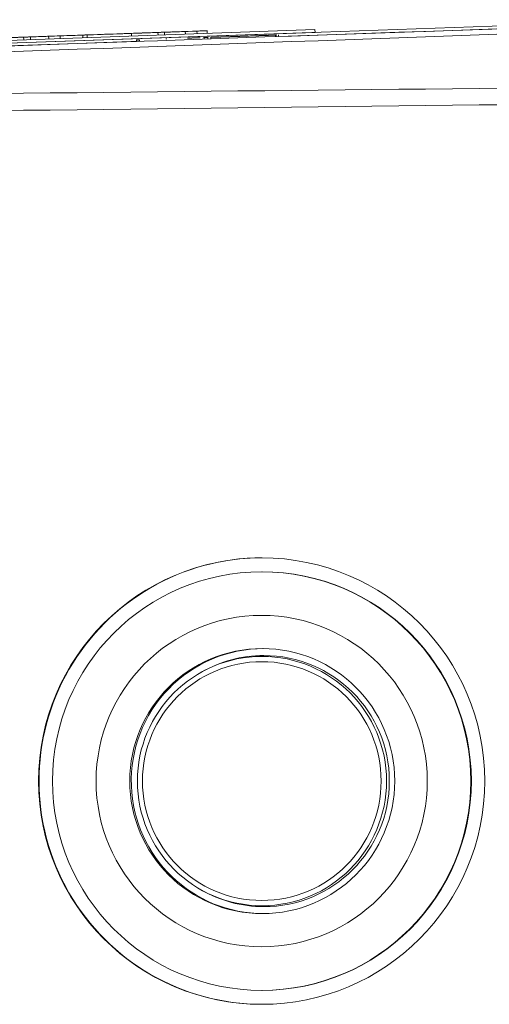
# Model space of a CAD drawing. Header units: millimetres. Extents: x 4 to 836, y 5 to 589.
# Tile 34 of 96: x 481 to 497, y 192 to 228. Entities that reach past the tile are written whole.
import ezdxf

# ---------------------------------------------------------------- set-up
doc = ezdxf.new("R2010")
doc.units = ezdxf.units.MM
doc.layers.add('1', color=7, linetype='Continuous', true_color=0xffffff)
doc.styles.add('ideas_simplex', font='simplex.shx')
doc.dimstyles.get("Standard").update_dxf_attribs({"dimtxt": 0.18, "dimasz": 0.18, "dimexe": 0.18, "dimexo": 0.0625, "dimgap": 0.09, "dimtad": 0, "dimtih": 1, "dimtoh": 1, "dimdec": 4, "dimzin": 0, "dimdsep": 46, "dimtxsty": 'Standard', "dimcen": 0.09, "dimadec": 0, "dimazin": 0, "dimtfac": 1, "dimtdec": 4, "dimtofl": 0, "dimtmove": 0, "dimatfit": 3, "dimfxl": 1, "dimtolj": 1, "dimtzin": 0, "dimarcsym": 0})

# ---------------------------------------------------------------- blocks, each defined once
blk = doc.blocks.new('_U12')
at = {"layer": '1', "color": 87, "lineweight": 25}
for p, q in [((475.824181, 252.235776), (474.324181, 252.235776)), ((474.324181, 252.235776), (474.324181, 246.610776)), ((491.499181, 252.235776), (489.999181, 252.235776)), ((491.499181, 246.610776), (491.499181, 252.235776)), ((474.324181, 246.610776), (475.824181, 246.610776)), ((489.999181, 246.610776), (491.499181, 246.610776))]:
    blk.add_line(p, q, dxfattribs=at)
at = {"layer": '1', "color": 152, "lineweight": 13}
for p, q in [((460.261681, 211.505238), (460.261681, 247.110776)), ((505.561681, 229.633818), (505.561681, 247.110776))]:
    blk.add_line(p, q, dxfattribs=at)
at = {"layer": '1', "color": 27, "lineweight": 13}
blk.add_line((505.561681, 245.110776), (460.261681, 245.110776), dxfattribs=at)
at = {"layer": '1', "color": 27, "lineweight": 18}
for points in [[(460.261681, 245.110776), (463.261679, 245.639757), (463.261683, 244.581795)], [(505.561681, 245.110776), (502.561683, 244.581795), (502.561679, 245.639757)]]:
    blk.add_solid(points, dxfattribs=at)
at = {"layer": '1', "color": 87, "linetype": 'Continuous', "lineweight": 25, "char_height": 3, "attachment_point": 7, "line_spacing_factor": 1.204819, "style": 'ideas_simplex'}
for s, insert in [('\\W1.2097;45,3', (477.280681, 254.370776)), ('\\W1.1692;1.783', (475.795681, 247.058276))]:
    blk.add_mtext(s, dxfattribs=dict(at, insert=insert))

msp = doc.modelspace()

# ---------------------------------------------------------------- linework, layer by layer
at = {"layer": '1', "color": 7, "linetype": 'Continuous', "lineweight": 18}
for p, q in [((491.156, 227.255), (468.47, 226.462)), ((491.159, 227.155), (491.156, 227.255)), ((491.159, 227.155), (468.473, 226.362)), ((484.766, 226.896), (484.768, 226.831)), ((484.77, 226.896), (484.772, 226.831)), ((484.861, 226.899), (484.863, 226.834)), ((484.881, 226.9), (484.881, 226.9)), ((487.183, 226.97), (487.183, 226.98)), ((487.319, 226.985), (487.322, 226.92)), ((487.424, 226.988), (487.427, 226.924)), ((488.778, 227.036), (488.778, 227.036)), ((489.749, 227.005), (489.746, 227.069)), ((489.769, 227.005), (489.767, 227.07)), ((489.854, 227.008), (489.852, 227.073))]:
    msp.add_line(p, q, dxfattribs=at)
at = {"layer": '1', "color": 18, "linetype": 'Continuous', "lineweight": 18}
for p, q in [((498.958, 227.426), (468.477, 226.362)), ((498.962, 227.326), (489.854, 227.008)), ((484.768, 226.831), (468.48, 226.262))]:
    msp.add_line(p, q, dxfattribs=at)
at = {"layer": '1', "color": 5, "linetype": 'Continuous', "lineweight": 18}
for p, q in [((480.72, 226.89), (480.716, 226.998)), ((481.616, 226.922), (481.613, 227.029)), ((482.028, 227.031), (482.031, 226.936)), ((482.838, 227.072), (482.842, 226.964)), ((482.997, 226.97), (482.993, 227.078)), ((484.584, 227.025), (484.58, 227.133)), ((485.049, 227.149), (485.049, 227.137)), ((485.536, 227.058), (485.532, 227.166)), ((485.621, 227.169), (485.621, 227.157)), ((485.768, 227.162), (485.771, 227.067)), ((486.515, 227.093), (486.511, 227.2)), ((487.3, 227.12), (487.296, 227.228))]:
    msp.add_line(p, q, dxfattribs=at)
at = {"layer": '1', "color": 5, "linetype": 'Continuous', "lineweight": 13}
for p, q in [((480.965, 226.899), (480.962, 226.994)), ((486.928, 227.203), (486.932, 227.107))]:
    msp.add_line(p, q, dxfattribs=at)
at = {"layer": '1', "color": 2, "linetype": 'Continuous', "lineweight": 18}
for p, q in [((489.266, 207.826), (489.248, 207.826)), ((489.322, 205.076), (489.322, 205.076)), ((487.077, 204.224), (487.028, 204.195)), ((487.028, 196.457), (487.077, 196.429)), ((489.248, 192.826), (489.266, 192.826))]:
    msp.add_line(p, q, dxfattribs=at)
at = {"layer": '1', "color": 252, "linetype": 'Continuous', "lineweight": 18}
msp.add_ellipse((489.248, 200.326), major_axis=(0, -8), ratio=0.999391, dxfattribs=at)
msp.add_ellipse((489.266, 200.326), major_axis=(0, 8), ratio=0.999391, start_param=0, end_param=3.141593, dxfattribs=at)
at = {"layer": '1', "color": 2, "linetype": 'Continuous', "lineweight": 18}
for centre, major_axis in [((489.248, 200.326), (0, 7.5)), ((489.248, 200.326), (0, 5.937)), ((489.268, 200.326), (0, 4.75)), ((489.259, 200.326), (0, 4.467))]:
    msp.add_ellipse(centre, major_axis=major_axis, ratio=0.999391, dxfattribs=at)
for centre, major_axis, start_param, end_param in [((489.266, 200.326), (0, 7.5), 3.141647, 6.283142), ((489.322, 200.326), (0, 4.75), 0, 1.605703), ((489.325, 200.326), (0, 4.5), 0, 0.52337), ((489.325, 200.326), (0, 4.5), 3.141593, 6.283185), ((489.322, 200.326), (0, 4.75), 1.605703, 3.141647), ((489.325, 200.326), (0, 4.5), 2.618125, 3.141593)]:
    msp.add_ellipse(centre, major_axis=major_axis, ratio=0.999391, start_param=start_param, end_param=end_param, dxfattribs=at)
at = {"layer": '1', "color": 2, "linetype": 'Continuous', "lineweight": 13}
msp.add_ellipse((489.253, 200.326), major_axis=(0, -4.279), ratio=0.999391, dxfattribs=at)
at = {"layer": '1', "color": 252, "linetype": 'Continuous', "lineweight": 18}
msp.add_open_spline([(468.227, 226.253), (478.472, 226.611), (488.717, 226.969), (498.962, 227.326)], degree=3, dxfattribs=at)
at = {"layer": '1', "color": 252, "linetype": 'Continuous', "lineweight": 13}
for points in [[(498.962, 227.134), (488.717, 226.768), (478.472, 226.4), (468.227, 226.031)], [(468.227, 224.839), (478.472, 224.952), (488.717, 225.06), (498.962, 225.165)], [(498.962, 224.576), (488.717, 224.459), (478.472, 224.338), (468.227, 224.211)]]:
    msp.add_open_spline(points, degree=3, dxfattribs=at)
at = {"layer": '1', "color": 5, "linetype": 'Continuous', "lineweight": 18}
for points, knots in [([(480.716, 226.986), (480.716, 226.986), (480.699, 226.985), (480.667, 226.984), (480.32, 226.972), (479.973, 226.96), (479.626, 226.948), (479.56, 226.945), (479.486, 226.943), (479.42, 226.94)], [0, 0, 0, 0, 0.062897, 0.062897, 0.062897, 0.871343, 0.871343, 0.871343, 1, 1, 1, 1]), ([(480.637, 226.983), (480.645, 226.983), (480.67, 226.984), (480.711, 226.985), (481.274, 227.005), (481.287, 227.006), (480.53, 226.979), (480.219, 226.968), (479.849, 226.955), (479.79, 226.953), (479.715, 226.951), (479.642, 226.948), (479.617, 226.947), (479.591, 226.946), (479.566, 226.945), (479.532, 226.944), (479.514, 226.944), (479.513, 226.944)], [0, 0, 0, 0, 0.034997, 0.034997, 0.034997, 0.442061, 0.442061, 0.848961, 0.848961, 0.848961, 0.926051, 0.926051, 0.926051, 0.958703, 0.958703, 0.958703, 1, 1, 1, 1]), ([(481.134, 227), (481.002, 226.996), (480.87, 226.991), (480.737, 226.986), (480.645, 226.983), (480.632, 226.983), (480.706, 226.985), (480.745, 226.987), (480.784, 226.988), (480.823, 226.989), (480.849, 226.99), (480.877, 226.991), (480.907, 226.992)], [0, 0, 0, 0, 0.467089, 0.467089, 0.467089, 0.726352, 0.726352, 0.726352, 0.89794, 0.89794, 0.89794, 1, 1, 1, 1]), ([(480.962, 226.994), (480.887, 226.992), (480.818, 226.989), (480.758, 226.987), (480.744, 226.987), (480.73, 226.986), (480.716, 226.986)], [0, 0, 0, 0, 0.792675, 0.792675, 0.792675, 1, 1, 1, 1]), ([(482.993, 227.065), (482.994, 227.065), (482.934, 227.063), (482.592, 227.051), (482.386, 227.044), (482.028, 227.031)], [0, 0, 0, 0, 0.349165, 0.349165, 1, 1, 1, 1]), ([(484.581, 227.121), (484.581, 227.121), (484.517, 227.118), (484.39, 227.114), (484.34, 227.112), (484.289, 227.11), (484.238, 227.109), (483.803, 227.093), (483.475, 227.082), (482.775, 227.058), (482.777, 227.058), (482.986, 227.065)], [0, 0, 0, 0, 0.135192, 0.135192, 0.135192, 0.20655, 0.20655, 0.20655, 0.657027, 0.657027, 1, 1, 1, 1]), ([(485.532, 227.154), (485.531, 227.154), (485.487, 227.152), (485.216, 227.143), (485.045, 227.137), (484.799, 227.128), (484.403, 227.114), (484.007, 227.101), (483.61, 227.087), (483.57, 227.085), (483.549, 227.085), (483.549, 227.085)], [0, 0, 0, 0, 0.123947, 0.123947, 0.380101, 0.380101, 0.380101, 0.951796, 0.951796, 0.951796, 1, 1, 1, 1]), ([(485.078, 227.138), (484.998, 227.135), (484.917, 227.132), (484.837, 227.13), (484.796, 227.128), (484.772, 227.127), (484.758, 227.127)], [0, 0, 0, 0, 0.767939, 0.767939, 0.767939, 1, 1, 1, 1]), ([(486.928, 227.203), (486.509, 227.188), (486.091, 227.173), (485.672, 227.159), (485.605, 227.156), (485.605, 227.156), (485.671, 227.159), (485.708, 227.16), (485.746, 227.161), (485.784, 227.163), (485.85, 227.165), (485.924, 227.167), (485.99, 227.17)], [0, 0, 0, 0, 0.737359, 0.737359, 0.737359, 0.835462, 0.835462, 0.835462, 0.901998, 0.901998, 0.901998, 1, 1, 1, 1]), ([(486.511, 227.188), (486.51, 227.188), (486.464, 227.186), (486.193, 227.177), (486.031, 227.171), (485.768, 227.162)], [0, 0, 0, 0, 0.327646, 0.327646, 1, 1, 1, 1]), ([(487.297, 227.215), (487.297, 227.215), (487.28, 227.215), (487.247, 227.214), (487.21, 227.212), (487.172, 227.211), (487.135, 227.21), (487.069, 227.207), (486.995, 227.205), (486.928, 227.203)], [0, 0, 0, 0, 0.227884, 0.227884, 0.227884, 0.539989, 0.539989, 0.539989, 1, 1, 1, 1])]:
    msp.add_open_spline(points, degree=3, knots=knots, dxfattribs=at)
for points in [[(481.613, 227.017), (481.612, 227.017), (481.392, 227.009), (480.962, 226.994)], [(482.028, 227.031), (481.89, 227.027), (481.751, 227.022), (481.613, 227.017)], [(485.768, 227.162), (485.689, 227.159), (485.611, 227.157), (485.532, 227.154)]]:
    msp.add_open_spline(points, degree=3, dxfattribs=at)
at = {"layer": '1', "color": 7, "linetype": 'Continuous', "lineweight": 18}
for points, degree, knots in [([(484.871, 226.889), (484.855, 226.888), (484.831, 226.888), (484.811, 226.887), (484.796, 226.886), (484.784, 226.886), (484.776, 226.886), (484.772, 226.886), (484.77, 226.886), (484.77, 226.886)], 8, [0, 0, 0, 0, 0, 0, 0, 0, 0, 0.620228, 1, 1, 1, 1, 1, 1, 1, 1, 1]), ([(485.851, 226.923), (485.851, 226.923), (485.851, 226.923), (485.851, 226.923), (485.851, 226.923), (485.851, 226.923), (485.851, 226.923), (485.833, 226.923), (485.816, 226.922), (485.814, 226.922)], 6, [0, 0, 0, 0, 0, 0, 0, 0.238608, 0.598246, 0.957883, 1, 1, 1, 1, 1, 1, 1]), ([(487.183, 226.97), (487.183, 226.97), (487.183, 226.97), (487.183, 226.97), (487.183, 226.97), (487.183, 226.97), (487.18, 226.97), (487.174, 226.969), (487.168, 226.969), (487.167, 226.969)], 6, [0, 0, 0, 0, 0, 0, 0, 0.298987, 0.605435, 0.911882, 1, 1, 1, 1, 1, 1, 1]), ([(487.321, 226.975), (487.313, 226.974), (487.296, 226.974), (487.279, 226.973), (487.262, 226.973), (487.245, 226.972), (487.227, 226.971), (487.21, 226.971), (487.193, 226.97), (487.183, 226.97)], 8, [0, 0, 0, 0, 0, 0, 0, 0, 0, 0.421271, 1, 1, 1, 1, 1, 1, 1, 1, 1]), ([(489.747, 227.059), (489.747, 227.059), (489.746, 227.059), (489.746, 227.059), (489.745, 227.059), (489.742, 227.059), (489.723, 227.058), (489.669, 227.057), (489.553, 227.053), (489.406, 227.047), (489.249, 227.042), (489.07, 227.036), (488.883, 227.029), (488.662, 227.021), (488.314, 227.009), (488.016, 226.999), (487.785, 226.991), (487.613, 226.985), (487.514, 226.981), (487.443, 226.979), (487.429, 226.978), (487.426, 226.978), (487.425, 226.978), (487.425, 226.978), (487.425, 226.978)], 6, [0, 0, 0, 0, 0, 0, 0, 0.053394, 0.106788, 0.160182, 0.213576, 0.26697, 0.320364, 0.373758, 0.427151, 0.480545, 0.533939, 0.587333, 0.640727, 0.694121, 0.747515, 0.800909, 0.854303, 0.907697, 0.961091, 1, 1, 1, 1, 1, 1, 1]), ([(489.744, 227.059), (489.744, 227.059), (489.743, 227.059), (489.735, 227.059), (489.699, 227.058), (489.471, 227.05), (488.822, 227.027), (488.062, 227), (487.812, 226.992), (487.746, 226.989), (487.699, 226.988), (487.627, 226.985), (487.577, 226.984), (487.549, 226.983), (487.538, 226.982)], 5, [0, 0, 0, 0, 0, 0, 0.038179, 0.149612, 0.261044, 0.372476, 0.483908, 0.595341, 0.706773, 0.818205, 0.929637, 1, 1, 1, 1, 1, 1]), ([(489.749, 227.059), (489.747, 227.059), (489.741, 227.059), (489.726, 227.059), (489.691, 227.057), (489.626, 227.055), (489.528, 227.052), (489.433, 227.048), (489.325, 227.045), (489.216, 227.041), (489.139, 227.038), (489.109, 227.037)], 8, [0, 0, 0, 0, 0, 0, 0, 0, 0, 0.189206, 0.503519, 0.817831, 1, 1, 1, 1, 1, 1, 1, 1, 1]), ([(489.192, 227.04), (489.575, 227.053), (489.758, 227.06), (489.758, 227.06), (489.758, 227.06), (489.758, 227.06), (489.758, 227.06), (489.758, 227.06), (489.758, 227.06), (489.758, 227.06), (489.755, 227.06), (489.748, 227.059)], 3, [0, 0, 0, 0, 0.327103, 0.327103, 0.327103, 0.654207, 0.654207, 0.654207, 0.98131, 0.98131, 1, 1, 1, 1])]:
    msp.add_open_spline(points, degree=degree, knots=knots, dxfattribs=at)
for points, degree in [([(484.863, 226.889), (484.864, 226.861), (484.865, 226.834)], 2), ([(487.041, 226.965), (486.983, 226.963), (486.925, 226.961), (486.868, 226.959), (486.811, 226.957), (486.755, 226.955), (486.701, 226.953), (486.647, 226.951), (486.594, 226.949)], 8), ([(487.185, 226.915), (487.184, 226.942), (487.183, 226.97)], 2), ([(487.425, 226.978), (487.426, 226.924)], 1), ([(488.8, 227.026), (488.75, 227.024), (488.697, 227.023), (488.642, 227.021), (488.584, 227.019), (488.523, 227.017), (488.459, 227.014), (488.394, 227.012), (488.325, 227.01)], 8), ([(488.436, 227.014), (488.566, 227.018), (488.68, 227.022), (488.782, 227.026)], 3), ([(488.903, 227.03), (489.036, 227.034), (489.15, 227.038), (489.258, 227.042)], 3), ([(489.258, 227.042), (489.628, 227.055), (489.744, 227.059), (489.757, 227.06)], 3)]:
    msp.add_open_spline(points, degree=degree, dxfattribs=at)

# ---------------------------------------------------------------- dimensions: what is measured, and where the dimension line sits
at = {"layer": '1', "color": 87, "linetype": 'Continuous', "lineweight": 25}
dim = msp.add_linear_dim(base=(505.562, 245.111), p1=(460.262, 208.442), p2=(505.562, 225.165), angle=180, text='<>\\P[\\C87;{\\H1.00x;\\Fsimplex.shx;1.783\\Fsimplex.shx;}\\C87; ]', dimstyle='Standard', override={"dimtxt": 3, "dimasz": 3, "dimexe": 2, "dimexo": 2.5, "dimgap": 1.5, "dimtad": 1, "dimtih": 0, "dimtoh": 0, "dimdec": 2, "dimlfac": 1, "dimzin": 8, "dimdsep": 44, "dimlunit": 2, "dimtxsty": 'ideas_simplex', "dimsah": 1, "dimse1": 0, "dimse2": 0, "dimsd1": 0, "dimsd2": 0, "dimclrd": 27, "dimclre": 152, "dimclrt": 87, "dimtol": 0, "dimtm": -0.1, "dimtfac": 0.5, "dimtdec": 2, "dimtofl": 1, "dimtmove": 0, "dimtzin": 8, "dimlwd": 13, "dimlwe": 13}, dxfattribs=at)
dim.commit()
dim.dimension.update_dxf_attribs({"geometry": '_U12', "text_midpoint": (482.912, 245.111), "dimtype": 160})

doc.saveas('drawing.dxf')
